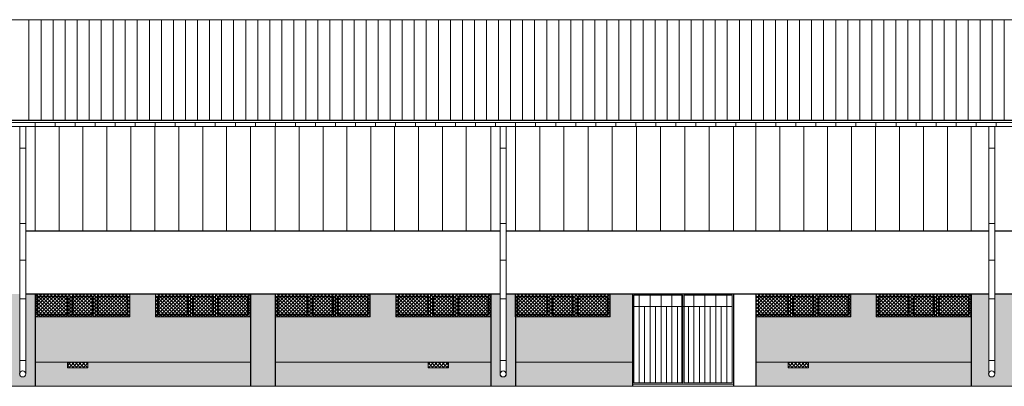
# Model space of a CAD drawing. Header units: millimetres. Extents: x -26513 to 76799, y 0 to 112149.
# Tile 75 of 98: x 56929 to 59388, y 96377 to 97292. Entities that reach past the tile are written whole.
import ezdxf

# ---------------------------------------------------------------- set-up
doc = ezdxf.new("R2010")
doc.units = ezdxf.units.MM
doc.header["$LTSCALE"] = 2
for name, color, linetype, lineweight in [('hacz  do wyłaczenia', 161, 'Continuous', 5), ('rynna-41', 22, 'Continuous', 18), ('stolarka', 6, 'Continuous', 9), ('widok', 3, 'Continuous', 13)]:
    doc.layers.add(name, color=color, linetype=linetype, lineweight=lineweight)
doc.layers.add('istn.śiany', color=2, linetype='Continuous')
pattern_1 = [(45, (-632.209, 3420.6066), (-4.49012806, 4.49012806), []), (135, (-632.209, 3420.6066), (-4.49012806, -4.49012806), [])]

msp = doc.modelspace()

# ---------------------------------------------------------------- hatches: boundary and pattern name
at = {"layer": 'hacz  do wyłaczenia', "linetype": 'Continuous'}
h = msp.add_hatch(dxfattribs=at)
h.set_pattern_fill('NET', color=256, scale=2, angle=45, style=0)
h.set_pattern_definition(pattern_1)
h.paths.add_polyline_path([(56966.9, 96607.3), (57203.9, 96607.3), (57203.9, 96550.3), (56966.9, 96550.3)])
h.paths.add_polyline_path([(56795.9, 96607.3), (56904.9, 96607.3), (56904.9, 96550.3), (56795.9, 96550.3)])
h = msp.add_hatch(dxfattribs=at)
h.set_pattern_fill('NET', color=256, scale=2, angle=45, style=0)
h.set_pattern_definition([(45, (1468.225, 3420.6066), (-4.49012806, 4.49012806), []), (135, (1468.225, 3420.6066), (-4.49012806, -4.49012806), [])])
h.paths.add_polyline_path([(57267.9, 96607.3), (57504.9, 96607.3), (57504.9, 96550.3), (57267.9, 96550.3)])
h = msp.add_hatch(dxfattribs=at)
h.set_pattern_fill('NET', color=256, scale=2, angle=45, style=0)
h.set_pattern_definition([(45, (1767.225, 3420.6066), (-4.49012806, 4.49012806), []), (135, (1767.225, 3420.6066), (-4.49012806, -4.49012806), [])])
h.paths.add_polyline_path([(57566.9, 96607.3), (57803.9, 96607.3), (57803.9, 96550.3), (57566.9, 96550.3)])
h = msp.add_hatch(dxfattribs=at)
h.set_pattern_fill('NET', color=256, scale=2, angle=45, style=0)
h.set_pattern_definition([(45, (2068.225, 3420.6066), (-4.49012806, 4.49012806), []), (135, (2068.225, 3420.6066), (-4.49012806, -4.49012806), [])])
h.paths.add_polyline_path([(57867.9, 96607.3), (58104.9, 96607.3), (58104.9, 96550.3), (57867.9, 96550.3)])
h = msp.add_hatch(dxfattribs=at)
h.set_pattern_fill('NET', color=256, scale=2, angle=45, style=0)
h.set_pattern_definition([(45, (2366.225, 3420.6066), (-4.49012806, 4.49012806), []), (135, (2366.225, 3420.6066), (-4.49012806, -4.49012806), [])])
h.paths.add_polyline_path([(58165.9, 96607.3), (58402.9, 96607.3), (58402.9, 96550.3), (58165.9, 96550.3)])
h = msp.add_hatch(dxfattribs=at)
h.set_pattern_fill('NET', color=256, scale=2, angle=45, style=0)
h.set_pattern_definition([(45, (2967.225, 3420.6066), (-4.49012806, 4.49012806), []), (135, (2967.225, 3420.6066), (-4.49012806, -4.49012806), [])])
h.paths.add_polyline_path([(58766.9, 96607.3), (59003.9, 96607.3), (59003.9, 96550.3), (58766.9, 96550.3)])
h = msp.add_hatch(dxfattribs=at)
h.set_pattern_fill('NET', color=256, scale=2, angle=45, style=0)
h.set_pattern_definition([(45, (3268.225, 3420.6066), (-4.49012806, 4.49012806), []), (135, (3268.225, 3420.6066), (-4.49012806, -4.49012806), [])])
h.paths.add_polyline_path([(59067.9, 96607.3), (59304.9, 96607.3), (59304.9, 96550.3), (59067.9, 96550.3)])
h = msp.add_hatch(dxfattribs=at)
h.set_pattern_fill('NET', color=256, scale=2, angle=45, style=0)
h.set_pattern_definition(pattern_1)
h.paths.add_polyline_path([(57098.6, 96423.3), (57098.6, 96437.3), (57047.6, 96437.3), (57047.6, 96423.3)])
h.paths.add_polyline_path([(57999.6, 96423.3), (57999.6, 96437.3), (57948.6, 96437.3), (57948.6, 96423.3)])
h = msp.add_hatch(dxfattribs=at)
h.set_pattern_fill('NET', color=256, scale=2, angle=45, style=0)
h.set_pattern_definition(pattern_1)
h.paths.add_polyline_path([(58847.6, 96437.3), (58847.6, 96423.3), (58898.6, 96423.3), (58898.6, 96437.3)])
h.paths.add_polyline_path([(59805.5, 96437.3), (59805.5, 96423.3), (59856.5, 96423.3), (59856.5, 96437.3)])
h.paths.add_polyline_path([(60405.5, 96437.3), (60405.5, 96423.3), (60456.5, 96423.3), (60456.5, 96437.3)])
h.paths.add_polyline_path([(61005.5, 96437.3), (61005.5, 96423.3), (61056.5, 96423.3), (61056.5, 96437.3)])
h.paths.add_polyline_path([(61605.5, 96437.3), (61605.5, 96423.3), (61656.5, 96423.3), (61656.5, 96437.3)])
h.paths.add_polyline_path([(62205.5, 96437.3), (62205.5, 96423.3), (62256.5, 96423.3), (62256.5, 96437.3)])
at = {"layer": 'widok'}
h = msp.add_hatch(dxfattribs=at)
h.set_pattern_fill('AR-SAND', color=256, scale=0.6, style=0)
h.paths.add_polyline_path([(56304.9, 96550.3), (56067.9, 96550.3), (56067.9, 96607.3), (56004.5, 96607.3), (56004.5, 96550.3), (55767.4, 96550.3), (55767.4, 96437.3), (56304.9, 96437.3)])
h.paths.add_polyline_path([(56304.9, 96437.3), (55767.4, 96437.3), (55767.4, 96377.3), (56304.9, 96377.3)])
h.paths.add_polyline_path([(56660.9, 96607.3), (56603.9, 96607.3), (56603.9, 96550.3), (56366.9, 96550.3), (56366.9, 96437.3), (56660.9, 96437.3), (56660.9, 96464.1)])
h.paths.add_polyline_path([(56660.9, 96437.3), (56366.9, 96437.3), (56366.9, 96377.3), (56660.9, 96377.3)])
h.paths.add_polyline_path([(56904.9, 96550.3), (56795.9, 96550.3), (56795.9, 96464.1), (56795.9, 96437.3), (56904.9, 96437.3)])
h.paths.add_polyline_path([(56904.9, 96437.3), (56795.9, 96437.3), (56795.9, 96377.3), (56904.9, 96377.3)])
h.paths.add_polyline_path([(57504.9, 96550.3), (57267.9, 96550.3), (57267.9, 96607.3), (57203.9, 96607.3), (57203.9, 96550.3), (56966.9, 96550.3), (56966.9, 96437.3), (57504.9, 96437.3)])
h.paths.add_polyline_path([(57504.9, 96437.3), (57098.6, 96437.3), (57098.6, 96423.3), (57047.6, 96423.3), (57047.6, 96437.3), (56966.9, 96437.3), (56966.9, 96377.3), (57504.9, 96377.3)])
h.paths.add_polyline_path([(56366.9, 96607.3), (56304.9, 96607.3), (56304.9, 96550.3), (56304.9, 96377.3), (56366.9, 96377.3)])
h.paths.add_polyline_path([(56928.5, 96607.3), (56904.9, 96607.3), (56904.9, 96550.3), (56904.9, 96377.3), (56966.9, 96377.3), (56966.9, 96607.3), (56943.5, 96607.3), (56943.5, 96408.4, -1.039289), (56928.3, 96407.8, -0.062876), (56928.5, 96409.7)])
h.paths.add_polyline_path([(57566.9, 96607.3), (57504.9, 96607.3), (57504.9, 96550.3), (57504.9, 96377.3), (57566.9, 96377.3)])
h.paths.add_polyline_path([(58104.9, 96550.3), (57867.9, 96550.3), (57867.9, 96607.3), (57803.9, 96607.3), (57803.9, 96550.3), (57566.9, 96550.3), (57566.9, 96437.3), (58104.9, 96437.3)])
h.paths.add_polyline_path([(58104.9, 96437.3), (57999.6, 96437.3), (57999.6, 96423.3), (57948.6, 96423.3), (57948.6, 96437.3), (57566.9, 96437.3), (57566.9, 96377.3), (58104.9, 96377.3)])
h.paths.add_polyline_path([(58128.4, 96607.3), (58104.9, 96607.3), (58104.9, 96550.3), (58104.9, 96377.3), (58166.9, 96377.3), (58166.9, 96550.3), (58165.9, 96550.3), (58165.9, 96607.3), (58143.4, 96607.3), (58143.4, 96409.3, -0.046607), (58143.6, 96407.8, -1), (58128.3, 96407.8, -0.046255), (58128.4, 96409.2)])
h.paths.add_polyline_path([(58458.9, 96607.3), (58402.9, 96607.3), (58402.9, 96550.3), (58166.9, 96550.3), (58166.9, 96437.3), (58458.9, 96437.3)])
h.paths.add_polyline_path([(58458.9, 96437.3), (58166.9, 96437.3), (58166.9, 96377.3), (58458.9, 96377.3)])
h.paths.add_polyline_path([(54379.9, 96437.3), (54207.4, 96437.3), (54207.4, 96392.3), (54351.7, 96392.3)])
h.paths.add_polyline_path([(54517.4, 96437.3), (54379.9, 96437.3), (54351.7, 96392.3), (54517.4, 96392.3)])
h.paths.add_polyline_path([(55117.4, 96536.4), (54558.7, 96377.3), (55117.4, 96377.3)])
h.paths.add_polyline_path([(55167.4, 96607.3), (55117.4, 96607.3), (55117.4, 96377.3), (55167.4, 96377.3)])
h.paths.add_polyline_path([(55705.4, 96550.3), (55468.4, 96550.3), (55468.4, 96550.3), (55468.4, 96607.3), (55404.4, 96607.3), (55404.4, 96550.3), (55167.4, 96550.3), (55167.4, 96437.3), (55705.4, 96437.3)])
h.paths.add_polyline_path([(55705.4, 96437.3), (55167.4, 96437.3), (55167.4, 96377.3), (55705.4, 96377.3)])
h = msp.add_hatch(dxfattribs=at)
h.set_pattern_fill('AR-SAND', color=256, scale=0.6, style=0)
h.paths.add_polyline_path([(61144.9, 96550.3), (60907.9, 96550.3), (60907.9, 96607.3), (60843.9, 96607.3), (60843.9, 96550.3), (60606.9, 96550.3), (60606.9, 96377.3), (61144.9, 96377.3)])
h.paths.add_polyline_path([(61005.5, 96437.3), (61056.5, 96437.3), (61056.5, 96423.3), (61005.5, 96423.3)], flags=16)
h.paths.add_polyline_path([(61206.9, 96607.3), (61144.9, 96607.3), (61144.9, 96550.3), (61144.9, 96377.3), (61206.9, 96377.3)])
h.paths.add_polyline_path([(60606.9, 96607.3), (60583.5, 96607.3), (60583.6, 96407.9, -1.000441), (60568.3, 96407.8), (60568.3, 96607.3), (60544.9, 96607.3), (60544.9, 96550.3), (60544.9, 96377.3), (60606.9, 96377.3)])
h.paths.add_polyline_path([(61744.9, 96550.3), (61507.9, 96550.3), (61507.9, 96607.3), (61443.9, 96607.3), (61443.9, 96550.3), (61206.9, 96550.3), (61206.9, 96377.3), (61744.9, 96377.3)])
h.paths.add_polyline_path([(61605.5, 96437.3), (61656.5, 96437.3), (61656.5, 96423.3), (61605.5, 96423.3)], flags=16)
h.paths.add_polyline_path([(59304.9, 96550.3), (59067.9, 96550.3), (59067.9, 96607.3), (59003.9, 96607.3), (59003.9, 96550.3), (58766.9, 96550.3), (58766.9, 96437.3), (59304.9, 96437.3)])
h.paths.add_polyline_path([(59304.9, 96437.3), (58898.6, 96437.3), (58898.6, 96423.3), (58847.6, 96423.3), (58847.6, 96437.3), (58766.9, 96437.3), (58766.9, 96377.3), (59304.9, 96377.3)])
h.paths.add_polyline_path([(59348.5, 96607.3), (59304.9, 96607.3), (59304.9, 96550.3), (59304.9, 96377.3), (59406.9, 96377.3), (59406.9, 96607.3), (59363.5, 96607.3), (59363.5, 96408.4, -1.037425), (59348.3, 96407.8, -0.063148), (59348.5, 96409.8)])
h.paths.add_polyline_path([(59944.9, 96550.3), (59707.9, 96550.3), (59707.9, 96607.3), (59643.9, 96607.3), (59643.9, 96550.3), (59406.9, 96550.3), (59406.9, 96377.3), (59944.9, 96377.3)])
h.paths.add_polyline_path([(59805.5, 96437.3), (59856.5, 96437.3), (59856.5, 96423.3), (59805.5, 96423.3)], flags=16)
h.paths.add_polyline_path([(60544.9, 96550.3), (60307.9, 96550.3), (60307.9, 96607.3), (60243.9, 96607.3), (60243.9, 96550.3), (60006.9, 96550.3), (60006.9, 96377.3), (60544.9, 96377.3)])
h.paths.add_polyline_path([(60405.5, 96437.3), (60456.5, 96437.3), (60456.5, 96423.3), (60405.5, 96423.3)], flags=16)
h.paths.add_polyline_path([(60006.9, 96607.3), (59944.9, 96607.3), (59944.9, 96550.3), (59944.9, 96377.3), (60006.9, 96377.3)])

# ---------------------------------------------------------------- linework, layer by layer
at = {"layer": 'hacz  do wyłaczenia'}
for p, q in [((56951.7, 97292.3), (56951.7, 97040.3)), ((56981.8, 97292.3), (56981.8, 97040.3)), ((57011.8, 97292.3), (57011.8, 97040.3)), ((57041.9, 97292.3), (57041.9, 97040.3)), ((57072, 97292.3), (57072, 97040.3)), ((57102.1, 97292.3), (57102.1, 97040.3)), ((57132.1, 97292.3), (57132.1, 97040.3)), ((57162.2, 97292.3), (57162.2, 97040.3)), ((57192.3, 97292.3), (57192.3, 97040.3)), ((57222.3, 97292.3), (57222.3, 97040.3)), ((57252.4, 97292.3), (57252.4, 97040.3)), ((57282.5, 97292.3), (57282.5, 97040.3)), ((57312.5, 97292.3), (57312.5, 97040.3)), ((57342.6, 97292.3), (57342.6, 97040.3)), ((57372.7, 97292.3), (57372.7, 97040.3)), ((57402.8, 97292.3), (57402.8, 97040.3)), ((57432.8, 97292.3), (57432.8, 97040.3)), ((57462.9, 97292.3), (57462.9, 97040.3)), ((57493, 97292.3), (57493, 97040.3)), ((57523, 97292.3), (57523, 97040.3)), ((57553.1, 97292.3), (57553.1, 97040.3)), ((57583.2, 97292.3), (57583.2, 97040.3)), ((57613.2, 97292.3), (57613.2, 97040.3)), ((57643.3, 97292.3), (57643.3, 97040.3)), ((57673.4, 97292.3), (57673.4, 97040.3)), ((57703.5, 97292.3), (57703.5, 97040.3)), ((57733.5, 97292.3), (57733.5, 97040.3)), ((57763.6, 97292.3), (57763.6, 97040.3)), ((57793.7, 97292.3), (57793.7, 97040.3)), ((57823.7, 97292.3), (57823.7, 97040.3)), ((57853.8, 97292.3), (57853.8, 97040.3)), ((57883.9, 97292.3), (57883.9, 97040.3)), ((57913.9, 97292.3), (57913.9, 97040.3)), ((57944, 97292.3), (57944, 97040.3)), ((57974.1, 97292.3), (57974.1, 97040.3)), ((58004.2, 97292.3), (58004.2, 97040.3)), ((58034.2, 97292.3), (58034.2, 97040.3)), ((58064.3, 97292.3), (58064.3, 97040.3)), ((58094.4, 97292.3), (58094.4, 97040.3)), ((58124.4, 97292.3), (58124.4, 97040.3)), ((58154.5, 97292.3), (58154.5, 97040.3)), ((58184.6, 97292.3), (58184.6, 97040.3)), ((58214.6, 97292.3), (58214.6, 97040.3)), ((58244.7, 97292.3), (58244.7, 97040.3)), ((58274.8, 97292.3), (58274.8, 97040.3)), ((58304.9, 97292.3), (58304.9, 97040.3)), ((58334.9, 97292.3), (58334.9, 97040.3)), ((58365, 97292.3), (58365, 97040.3)), ((58395.1, 97292.3), (58395.1, 97040.3)), ((58425.1, 97292.3), (58425.1, 97040.3)), ((58455.2, 97292.3), (58455.2, 97040.3)), ((58485.3, 97292.3), (58485.3, 97040.3)), ((58515.3, 97292.3), (58515.3, 97040.3)), ((58545.4, 97292.3), (58545.4, 97040.3)), ((58575.5, 97292.3), (58575.5, 97040.3)), ((58605.6, 97292.3), (58605.6, 97040.3)), ((58635.6, 97292.3), (58635.6, 97040.3)), ((58665.7, 97292.3), (58665.7, 97040.3)), ((58695.8, 97292.3), (58695.8, 97040.3)), ((58725.8, 97292.3), (58725.8, 97040.3)), ((58755.9, 97292.3), (58755.9, 97040.3)), ((58786, 97292.3), (58786, 97040.3)), ((58816, 97292.3), (58816, 97040.3)), ((58846.1, 97292.3), (58846.1, 97040.3)), ((58876.2, 97292.3), (58876.2, 97040.3)), ((58906.3, 97292.3), (58906.3, 97040.3)), ((58936.3, 97292.3), (58936.3, 97040.3)), ((58966.4, 97292.3), (58966.4, 97040.3)), ((58996.5, 97292.3), (58996.5, 97040.3)), ((59026.5, 97292.3), (59026.5, 97040.3)), ((59056.6, 97292.3), (59056.6, 97040.3)), ((59086.7, 97292.3), (59086.7, 97040.3)), ((59116.7, 97292.3), (59116.7, 97040.3)), ((59146.8, 97292.3), (59146.8, 97040.3)), ((59176.9, 97292.3), (59176.9, 97040.3)), ((59207, 97292.3), (59207, 97040.3)), ((59237, 97292.3), (59237, 97040.3)), ((59267.1, 97292.3), (59267.1, 97040.3)), ((59297.2, 97292.3), (59297.2, 97040.3)), ((59327.2, 97292.3), (59327.2, 97040.3)), ((59357.3, 97292.3), (59357.3, 97040.3)), ((59387.4, 97292.3), (59387.4, 97040.3)), ((56967.1, 97025.3), (56967.1, 97035.3)), ((57017.1, 97025.3), (57017.1, 97035.3)), ((57067.1, 97025.3), (57067.1, 97035.3)), ((57117.1, 97025.3), (57117.1, 97035.3)), ((57167.1, 97025.3), (57167.1, 97035.3)), ((57217.1, 97025.3), (57217.1, 97035.3)), ((57267.1, 97025.3), (57267.1, 97035.3)), ((57317.1, 97025.3), (57317.1, 97035.3)), ((57367.1, 97025.3), (57367.1, 97035.3)), ((57417.1, 97025.3), (57417.1, 97035.3)), ((57467.1, 97025.3), (57467.1, 97035.3)), ((57517.1, 97025.3), (57517.1, 97035.3)), ((57567.1, 97025.3), (57567.1, 97035.3)), ((57617.1, 97025.3), (57617.1, 97035.3)), ((57667.1, 97025.3), (57667.1, 97035.3)), ((57717.1, 97025.3), (57717.1, 97035.3)), ((57767.1, 97025.3), (57767.1, 97035.3)), ((57817.1, 97025.3), (57817.1, 97035.3)), ((57867.1, 97025.3), (57867.1, 97035.3)), ((57917.1, 97025.3), (57917.1, 97035.3)), ((57967.1, 97025.3), (57967.1, 97035.3)), ((58017.1, 97025.3), (58017.1, 97035.3)), ((58067.1, 97025.3), (58067.1, 97035.3)), ((58117.1, 97025.3), (58117.1, 97035.3)), ((58167.1, 97025.3), (58167.1, 97035.3)), ((58217.1, 97025.3), (58217.1, 97035.3)), ((58267.1, 97025.3), (58267.1, 97035.3)), ((58317.1, 97025.3), (58317.1, 97035.3)), ((58367.1, 97025.3), (58367.1, 97035.3)), ((58417.1, 97025.3), (58417.1, 97035.3)), ((58467.1, 97025.3), (58467.1, 97035.3)), ((58517.1, 97025.3), (58517.1, 97035.3)), ((58567.1, 97025.3), (58567.1, 97035.3)), ((58617.1, 97025.3), (58617.1, 97035.3)), ((58667.1, 97025.3), (58667.1, 97035.3)), ((58717.1, 97025.3), (58717.1, 97035.3)), ((58767.1, 97025.3), (58767.1, 97035.3)), ((58817.1, 97025.3), (58817.1, 97035.3)), ((58867.1, 97025.3), (58867.1, 97035.3)), ((58917.1, 97025.3), (58917.1, 97035.3)), ((58967.1, 97025.3), (58967.1, 97035.3)), ((59017.1, 97025.3), (59017.1, 97035.3)), ((59067.1, 97025.3), (59067.1, 97035.3)), ((59117.1, 97025.3), (59117.1, 97035.3)), ((59167.1, 97025.3), (59167.1, 97035.3)), ((59217.1, 97025.3), (59217.1, 97035.3)), ((59267.1, 97025.3), (59267.1, 97035.3)), ((59317.1, 97025.3), (59317.1, 97035.3)), ((59367.1, 97025.3), (59367.1, 97035.3)), ((56966.9, 97025.3), (56966.9, 96764.3)), ((57026.7, 97025.3), (57026.7, 96764.3)), ((57086.5, 97025.3), (57086.5, 96764.3)), ((57146.3, 97025.3), (57146.3, 96764.3)), ((57206.1, 97025.3), (57206.1, 96764.3)), ((57265.9, 97025.3), (57265.9, 96764.3)), ((57325.7, 97025.3), (57325.7, 96764.3)), ((57385.5, 97025.3), (57385.5, 96764.3)), ((57445.3, 97025.3), (57445.3, 96764.3)), ((57504.9, 97025.3), (57504.9, 96764.3)), ((57505.1, 97025.3), (57505.1, 96764.3)), ((57566.9, 97025.3), (57566.9, 96764.3)), ((57626.5, 97025.3), (57626.5, 96764.3)), ((57686.1, 97025.3), (57686.1, 96764.3)), ((57745.7, 97025.3), (57745.7, 96764.3)), ((57805.3, 97025.3), (57805.3, 96764.3)), ((57864.9, 97025.3), (57864.9, 96764.3)), ((57924.5, 97025.3), (57924.5, 96764.3)), ((57984.1, 97025.3), (57984.1, 96764.3)), ((58043.7, 97025.3), (58043.7, 96764.3)), ((58104.9, 97025.3), (58104.9, 96764.3)), ((58166.9, 97025.3), (58166.9, 96764.3)), ((58227.3, 97025.3), (58227.3, 96764.3)), ((58287.7, 97025.3), (58287.7, 96764.3)), ((58348.1, 97025.3), (58348.1, 96764.3)), ((58408.5, 97025.3), (58408.5, 96764.3)), ((58468.9, 97025.3), (58468.9, 96764.3)), ((58529.3, 97025.3), (58529.3, 96764.3)), ((58589.7, 97025.3), (58589.7, 96764.3)), ((58650.1, 97025.3), (58650.1, 96764.3)), ((58710.9, 97025.3), (58710.9, 96764.3)), ((58766.9, 97025.3), (58766.9, 96764.3)), ((58826.7, 97025.3), (58826.7, 96764.3)), ((58886.5, 97025.3), (58886.5, 96764.3)), ((58946.3, 97025.3), (58946.3, 96764.3)), ((59006.1, 97025.3), (59006.1, 96764.3)), ((59065.9, 97025.3), (59065.9, 96764.3)), ((59125.7, 97025.3), (59125.7, 96764.3)), ((59185.5, 97025.3), (59185.5, 96764.3)), ((59245.3, 97025.3), (59245.3, 96764.3)), ((59304.9, 97025.3), (59304.9, 96764.3)), ((56943.5, 96971.5), (56928.5, 96971.5)), ((58143.4, 96971.5), (58128.4, 96971.5)), ((59363.5, 96971.5), (59348.5, 96971.5)), ((56943.5, 96783.5), (56928.5, 96783.5)), ((58143.4, 96783.5), (58128.4, 96783.5)), ((59363.5, 96783.5), (59348.5, 96783.5)), ((56943.5, 96692.1), (56928.5, 96692.1)), ((58143.4, 96692.1), (58128.4, 96692.1)), ((59363.5, 96692.1), (59348.5, 96692.1)), ((56943.5, 96594.9), (56928.5, 96594.9)), ((58143.4, 96594.9), (58128.4, 96594.9)), ((59363.5, 96594.9), (59348.5, 96594.9)), ((56943.5, 96441.2), (56928.5, 96441.2)), ((58143.4, 96441.2), (58128.4, 96441.2)), ((59363.5, 96441.2), (59348.5, 96441.2))]:
    msp.add_line(p, q, dxfattribs=at)
at = {"layer": 'hacz  do wyłaczenia', "linetype": 'Continuous'}
for p, q in [((58461.9, 96604.3), (58461.9, 96385.3)), ((58581.9, 96604.3), (58461.9, 96604.3)), ((58475.5, 96604.3), (58475.5, 96385.3)), ((58502.9, 96604.3), (58502.9, 96385.3)), ((58530.2, 96604.3), (58530.2, 96385.3)), ((58557.6, 96604.3), (58557.6, 96385.3)), ((58581.9, 96604.3), (58581.9, 96385.3)), ((58584.9, 96607.3), (58584.9, 96382.3)), ((58584.9, 96604.3), (58584.9, 96385.3)), ((58707.9, 96604.3), (58587.9, 96604.3)), ((58587.9, 96604.3), (58587.9, 96385.3)), ((58612.2, 96604.3), (58612.2, 96385.3)), ((58639.6, 96604.3), (58639.6, 96385.3)), ((58666.9, 96604.3), (58666.9, 96385.3)), ((58694.3, 96604.3), (58694.3, 96385.3)), ((58707.9, 96604.3), (58707.9, 96385.3)), ((58707.9, 96576.3), (58461.9, 96576.3)), ((58489.2, 96576.3), (58489.2, 96385.3)), ((58516.6, 96576.3), (58516.6, 96385.3)), ((58543.9, 96576.3), (58543.9, 96385.3)), ((58571.2, 96576.3), (58571.2, 96385.3)), ((58598.6, 96576.3), (58598.6, 96385.3)), ((58625.9, 96576.3), (58625.9, 96385.3)), ((58653.3, 96576.3), (58653.3, 96385.3)), ((58680.6, 96576.3), (58680.6, 96385.3)), ((58710.9, 96382.3), (58458.9, 96382.3)), ((58581.9, 96385.3), (58461.9, 96385.3))]:
    msp.add_line(p, q, dxfattribs=at)
at = {"layer": 'hacz  do wyłaczenia'}
for points in [[(56966.9, 96607.3), (57203.9, 96607.3), (57203.9, 96550.3), (56966.9, 96550.3)], [(57267.9, 96607.3), (57504.9, 96607.3), (57504.9, 96550.3), (57267.9, 96550.3)], [(57566.9, 96607.3), (57803.9, 96607.3), (57803.9, 96550.3), (57566.9, 96550.3)], [(57867.9, 96607.3), (58104.9, 96607.3), (58104.9, 96550.3), (57867.9, 96550.3)], [(58165.9, 96607.3), (58402.9, 96607.3), (58402.9, 96550.3), (58165.9, 96550.3)], [(58766.9, 96607.3), (59003.9, 96607.3), (59003.9, 96550.3), (58766.9, 96550.3)], [(59067.9, 96607.3), (59304.9, 96607.3), (59304.9, 96550.3), (59067.9, 96550.3)]]:
    msp.add_lwpolyline(points, close=True, dxfattribs=at)
at = {"layer": 'istn.śiany'}
for p, q in [((63577.3, 97040.3), (55117.4, 97040.3)), ((58128.4, 96764.3), (56943.5, 96764.3)), ((59348.5, 96764.3), (58143.4, 96764.3)), ((60568.3, 96764.3), (59363.5, 96764.3)), ((58128.4, 96607.3), (56943.5, 96607.3)), ((56966.9, 96607.3), (56966.9, 96377.3)), ((57504.9, 96607.3), (57504.9, 96377.3)), ((57566.9, 96607.3), (57566.9, 96377.3)), ((58104.9, 96607.3), (58104.9, 96377.3)), ((58766.9, 96607.3), (58143.4, 96607.3)), ((58166.9, 96607.3), (58166.9, 96377.3)), ((58458.9, 96607.3), (58458.9, 96377.3)), ((58710.9, 96607.3), (58710.9, 96377.3)), ((59348.5, 96607.3), (58766.9, 96607.3)), ((58766.9, 96607.3), (58766.9, 96377.3)), ((59304.9, 96607.3), (59304.9, 96376.9)), ((60568.3, 96607.3), (59363.5, 96607.3))]:
    msp.add_line(p, q, dxfattribs=at)
at = {"layer": 'rynna-41'}
for p, q in [((63559.2, 97035.3), (55117.4, 97035.3)), ((63536.4, 97025.3), (55117.4, 97025.3)), ((56928.5, 97024.6), (56928.5, 96405.9)), ((56943.5, 97024.6), (56943.5, 96407.3)), ((58128.4, 97026), (58128.4, 96407.3)), ((58143.4, 97026), (58143.4, 96407.3)), ((59348.5, 97024.4), (59348.5, 96407.3)), ((59363.5, 97024.4), (59363.5, 96407.3))]:
    msp.add_line(p, q, dxfattribs=at)
for centre in [(56935.9, 96407.8), (56936.2, 96407.8), (58135.9, 96407.8), (58136.1, 96407.8), (59355.9, 96407.8), (59356.2, 96407.8)]:
    msp.add_circle(centre, 7.63, dxfattribs=at)
at = {"layer": 'stolarka'}
for p, q in [((56971.8, 96602.3), (56971.8, 96555.3)), ((57048.8, 96602.3), (56971.8, 96602.3)), ((56971.9, 96602.3), (56971.9, 96555.3)), ((57048.9, 96602.3), (56971.9, 96602.3)), ((57046.8, 96600.3), (56973.8, 96600.3)), ((56973.8, 96600.3), (56973.8, 96557.3)), ((57046.9, 96600.3), (56973.9, 96600.3)), ((56973.9, 96600.3), (56973.9, 96557.3)), ((57046.8, 96600.3), (57046.8, 96557.3)), ((57046.9, 96600.3), (57046.9, 96557.3)), ((57048.8, 96602.3), (57048.8, 96555.3)), ((57048.9, 96602.3), (57048.9, 96555.3)), ((57053.8, 96607.3), (57053.8, 96550.3)), ((57053.9, 96607.3), (57053.9, 96550.3)), ((57111.8, 96602.3), (57058.8, 96602.3)), ((57058.8, 96602.3), (57058.8, 96555.3)), ((57111.9, 96602.3), (57058.9, 96602.3)), ((57058.9, 96602.3), (57058.9, 96555.3)), ((57109.8, 96600.3), (57060.8, 96600.3)), ((57060.8, 96600.3), (57060.8, 96557.3)), ((57109.9, 96600.3), (57060.9, 96600.3)), ((57060.9, 96600.3), (57060.9, 96557.3)), ((57109.8, 96600.3), (57109.8, 96557.3)), ((57109.9, 96600.3), (57109.9, 96557.3)), ((57111.8, 96602.3), (57111.8, 96555.3)), ((57111.9, 96602.3), (57111.9, 96555.3)), ((57116.8, 96607.3), (57116.8, 96550.3)), ((57116.9, 96607.3), (57116.9, 96550.3)), ((57121.8, 96602.3), (57121.8, 96555.3)), ((57198.8, 96602.3), (57121.8, 96602.3)), ((57198.9, 96602.3), (57121.9, 96602.3)), ((57121.9, 96602.3), (57121.9, 96555.3)), ((57196.8, 96600.3), (57123.8, 96600.3)), ((57123.8, 96600.3), (57123.8, 96557.3)), ((57196.9, 96600.3), (57123.9, 96600.3)), ((57123.9, 96600.3), (57123.9, 96557.3)), ((57196.8, 96600.3), (57196.8, 96557.3)), ((57196.9, 96600.3), (57196.9, 96557.3)), ((57198.8, 96602.3), (57198.8, 96555.3)), ((57198.9, 96602.3), (57198.9, 96555.3)), ((57203.9, 96607.3), (57203.9, 96550.3)), ((57203.9, 96607.3), (57203.9, 96550.3)), ((57203.9, 96607.3), (57203.9, 96550.3)), ((57272.8, 96602.3), (57272.8, 96555.3)), ((57349.8, 96602.3), (57272.8, 96602.3)), ((57272.9, 96602.3), (57272.9, 96555.3)), ((57349.9, 96602.3), (57272.9, 96602.3)), ((57347.8, 96600.3), (57274.8, 96600.3)), ((57274.8, 96600.3), (57274.8, 96557.3)), ((57347.9, 96600.3), (57274.9, 96600.3)), ((57274.9, 96600.3), (57274.9, 96557.3)), ((57347.8, 96600.3), (57347.8, 96557.3)), ((57347.9, 96600.3), (57347.9, 96557.3)), ((57349.8, 96602.3), (57349.8, 96555.3)), ((57349.9, 96602.3), (57349.9, 96555.3)), ((57354.8, 96607.3), (57354.8, 96550.3)), ((57354.9, 96607.3), (57354.9, 96550.3)), ((57412.8, 96602.3), (57359.8, 96602.3)), ((57359.8, 96602.3), (57359.8, 96555.3)), ((57412.9, 96602.3), (57359.9, 96602.3)), ((57359.9, 96602.3), (57359.9, 96555.3)), ((57410.8, 96600.3), (57361.8, 96600.3)), ((57361.8, 96600.3), (57361.8, 96557.3)), ((57410.9, 96600.3), (57361.9, 96600.3)), ((57361.9, 96600.3), (57361.9, 96557.3)), ((57410.8, 96600.3), (57410.8, 96557.3)), ((57410.9, 96600.3), (57410.9, 96557.3)), ((57412.8, 96602.3), (57412.8, 96555.3)), ((57412.9, 96602.3), (57412.9, 96555.3)), ((57417.8, 96607.3), (57417.8, 96550.3)), ((57417.9, 96607.3), (57417.9, 96550.3)), ((57422.8, 96602.3), (57422.8, 96555.3)), ((57499.8, 96602.3), (57422.8, 96602.3)), ((57499.9, 96602.3), (57422.9, 96602.3)), ((57422.9, 96602.3), (57422.9, 96555.3)), ((57497.8, 96600.3), (57424.8, 96600.3)), ((57424.8, 96600.3), (57424.8, 96557.3)), ((57497.9, 96600.3), (57424.9, 96600.3)), ((57424.9, 96600.3), (57424.9, 96557.3)), ((57497.8, 96600.3), (57497.8, 96557.3)), ((57497.9, 96600.3), (57497.9, 96557.3)), ((57499.8, 96602.3), (57499.8, 96555.3)), ((57499.9, 96602.3), (57499.9, 96555.3)), ((57504.9, 96607.3), (57504.9, 96550.3)), ((57504.9, 96607.3), (57504.9, 96550.3)), ((57504.9, 96607.3), (57504.9, 96550.3)), ((57571.8, 96602.3), (57571.8, 96555.3)), ((57648.8, 96602.3), (57571.8, 96602.3)), ((57571.9, 96602.3), (57571.9, 96555.3)), ((57648.9, 96602.3), (57571.9, 96602.3)), ((57646.8, 96600.3), (57573.8, 96600.3)), ((57573.8, 96600.3), (57573.8, 96557.3)), ((57646.9, 96600.3), (57573.9, 96600.3)), ((57573.9, 96600.3), (57573.9, 96557.3)), ((57646.8, 96600.3), (57646.8, 96557.3)), ((57646.9, 96600.3), (57646.9, 96557.3)), ((57648.8, 96602.3), (57648.8, 96555.3)), ((57648.9, 96602.3), (57648.9, 96555.3)), ((57653.8, 96607.3), (57653.8, 96550.3)), ((57653.9, 96607.3), (57653.9, 96550.3)), ((57711.8, 96602.3), (57658.8, 96602.3)), ((57658.8, 96602.3), (57658.8, 96555.3)), ((57711.9, 96602.3), (57658.9, 96602.3)), ((57658.9, 96602.3), (57658.9, 96555.3)), ((57709.8, 96600.3), (57660.8, 96600.3)), ((57660.8, 96600.3), (57660.8, 96557.3)), ((57709.9, 96600.3), (57660.9, 96600.3)), ((57660.9, 96600.3), (57660.9, 96557.3)), ((57709.8, 96600.3), (57709.8, 96557.3)), ((57709.9, 96600.3), (57709.9, 96557.3)), ((57711.8, 96602.3), (57711.8, 96555.3)), ((57711.9, 96602.3), (57711.9, 96555.3)), ((57716.8, 96607.3), (57716.8, 96550.3)), ((57716.9, 96607.3), (57716.9, 96550.3)), ((57721.8, 96602.3), (57721.8, 96555.3)), ((57798.8, 96602.3), (57721.8, 96602.3)), ((57798.9, 96602.3), (57721.9, 96602.3)), ((57721.9, 96602.3), (57721.9, 96555.3)), ((57796.8, 96600.3), (57723.8, 96600.3)), ((57723.8, 96600.3), (57723.8, 96557.3)), ((57796.9, 96600.3), (57723.9, 96600.3)), ((57723.9, 96600.3), (57723.9, 96557.3)), ((57796.8, 96600.3), (57796.8, 96557.3)), ((57796.9, 96600.3), (57796.9, 96557.3)), ((57798.8, 96602.3), (57798.8, 96555.3)), ((57798.9, 96602.3), (57798.9, 96555.3)), ((57803.9, 96607.3), (57803.9, 96550.3)), ((57803.9, 96607.3), (57803.9, 96550.3)), ((57803.9, 96607.3), (57803.9, 96550.3)), ((57872.8, 96602.3), (57872.8, 96555.3)), ((57949.8, 96602.3), (57872.8, 96602.3)), ((57872.9, 96602.3), (57872.9, 96555.3)), ((57949.9, 96602.3), (57872.9, 96602.3)), ((57947.8, 96600.3), (57874.8, 96600.3)), ((57874.8, 96600.3), (57874.8, 96557.3)), ((57947.9, 96600.3), (57874.9, 96600.3)), ((57874.9, 96600.3), (57874.9, 96557.3)), ((57947.8, 96600.3), (57947.8, 96557.3)), ((57947.9, 96600.3), (57947.9, 96557.3)), ((57949.8, 96602.3), (57949.8, 96555.3)), ((57949.9, 96602.3), (57949.9, 96555.3)), ((57954.8, 96607.3), (57954.8, 96550.3)), ((57954.9, 96607.3), (57954.9, 96550.3)), ((58012.8, 96602.3), (57959.8, 96602.3)), ((57959.8, 96602.3), (57959.8, 96555.3)), ((58012.9, 96602.3), (57959.9, 96602.3)), ((57959.9, 96602.3), (57959.9, 96555.3)), ((58010.8, 96600.3), (57961.8, 96600.3)), ((57961.8, 96600.3), (57961.8, 96557.3)), ((58010.9, 96600.3), (57961.9, 96600.3)), ((57961.9, 96600.3), (57961.9, 96557.3)), ((58010.8, 96600.3), (58010.8, 96557.3)), ((58010.9, 96600.3), (58010.9, 96557.3)), ((58012.8, 96602.3), (58012.8, 96555.3)), ((58012.9, 96602.3), (58012.9, 96555.3)), ((58017.8, 96607.3), (58017.8, 96550.3)), ((58017.9, 96607.3), (58017.9, 96550.3)), ((58022.8, 96602.3), (58022.8, 96555.3)), ((58099.8, 96602.3), (58022.8, 96602.3)), ((58099.9, 96602.3), (58022.9, 96602.3)), ((58022.9, 96602.3), (58022.9, 96555.3)), ((58097.8, 96600.3), (58024.8, 96600.3)), ((58024.8, 96600.3), (58024.8, 96557.3)), ((58097.9, 96600.3), (58024.9, 96600.3)), ((58024.9, 96600.3), (58024.9, 96557.3)), ((58097.8, 96600.3), (58097.8, 96557.3)), ((58097.9, 96600.3), (58097.9, 96557.3)), ((58099.8, 96602.3), (58099.8, 96555.3)), ((58099.9, 96602.3), (58099.9, 96555.3)), ((58104.9, 96607.3), (58104.9, 96550.3)), ((58104.9, 96607.3), (58104.9, 96550.3)), ((58104.9, 96607.3), (58104.9, 96550.3)), ((58247.9, 96602.3), (58170.9, 96602.3)), ((58170.9, 96602.3), (58170.9, 96555.3)), ((58170.9, 96602.3), (58170.9, 96555.3)), ((58247.9, 96602.3), (58170.9, 96602.3)), ((58245.9, 96600.3), (58172.9, 96600.3)), ((58172.9, 96600.3), (58172.9, 96557.3)), ((58245.9, 96600.3), (58172.9, 96600.3)), ((58172.9, 96600.3), (58172.9, 96557.3)), ((58245.9, 96600.3), (58245.9, 96557.3)), ((58245.9, 96600.3), (58245.9, 96557.3)), ((58247.9, 96602.3), (58247.9, 96555.3)), ((58247.9, 96602.3), (58247.9, 96555.3)), ((58252.9, 96607.3), (58252.9, 96550.3)), ((58252.9, 96607.3), (58252.9, 96550.3)), ((58310.9, 96602.3), (58257.9, 96602.3)), ((58257.9, 96602.3), (58257.9, 96555.3)), ((58310.9, 96602.3), (58257.9, 96602.3)), ((58257.9, 96602.3), (58257.9, 96555.3)), ((58308.9, 96600.3), (58259.9, 96600.3)), ((58259.9, 96600.3), (58259.9, 96557.3)), ((58308.9, 96600.3), (58259.9, 96600.3)), ((58259.9, 96600.3), (58259.9, 96557.3)), ((58308.9, 96600.3), (58308.9, 96557.3)), ((58308.9, 96600.3), (58308.9, 96557.3)), ((58310.9, 96602.3), (58310.9, 96555.3)), ((58310.9, 96602.3), (58310.9, 96555.3)), ((58315.9, 96607.3), (58315.9, 96550.3)), ((58315.9, 96607.3), (58315.9, 96550.3)), ((58320.9, 96602.3), (58320.9, 96555.3)), ((58397.9, 96602.3), (58320.9, 96602.3)), ((58397.9, 96602.3), (58320.9, 96602.3)), ((58320.9, 96602.3), (58320.9, 96555.3)), ((58395.9, 96600.3), (58322.9, 96600.3)), ((58322.9, 96600.3), (58322.9, 96557.3)), ((58395.9, 96600.3), (58322.9, 96600.3)), ((58322.9, 96600.3), (58322.9, 96557.3)), ((58395.9, 96600.3), (58395.9, 96557.3)), ((58395.9, 96600.3), (58395.9, 96557.3)), ((58397.9, 96602.3), (58397.9, 96555.3)), ((58397.9, 96602.3), (58397.9, 96555.3)), ((58402.9, 96607.3), (58402.9, 96550.3)), ((58402.9, 96607.3), (58402.9, 96550.3)), ((58458.9, 96607.3), (58458.9, 96377.3)), ((58848.8, 96602.3), (58771.8, 96602.3)), ((58848.9, 96602.3), (58771.9, 96602.3)), ((58846.8, 96600.3), (58773.8, 96600.3)), ((58773.8, 96600.3), (58773.8, 96557.3)), ((58846.9, 96600.3), (58773.9, 96600.3)), ((58773.9, 96600.3), (58773.9, 96557.3)), ((58846.8, 96600.3), (58846.8, 96557.3)), ((58846.9, 96600.3), (58846.9, 96557.3)), ((58848.8, 96602.3), (58848.8, 96555.3)), ((58848.9, 96602.3), (58848.9, 96555.3)), ((58853.8, 96607.3), (58853.8, 96550.3)), ((58853.9, 96607.3), (58853.9, 96550.3)), ((58911.8, 96602.3), (58858.8, 96602.3)), ((58858.8, 96602.3), (58858.8, 96555.3)), ((58911.9, 96602.3), (58858.9, 96602.3)), ((58858.9, 96602.3), (58858.9, 96555.3)), ((58909.8, 96600.3), (58860.8, 96600.3)), ((58860.8, 96600.3), (58860.8, 96557.3)), ((58909.9, 96600.3), (58860.9, 96600.3)), ((58860.9, 96600.3), (58860.9, 96557.3)), ((58909.8, 96600.3), (58909.8, 96557.3)), ((58909.9, 96600.3), (58909.9, 96557.3)), ((58911.8, 96602.3), (58911.8, 96555.3)), ((58911.9, 96602.3), (58911.9, 96555.3)), ((58916.8, 96607.3), (58916.8, 96550.3)), ((58916.9, 96607.3), (58916.9, 96550.3)), ((58921.8, 96602.3), (58921.8, 96555.3)), ((58998.8, 96602.3), (58921.8, 96602.3)), ((58998.9, 96602.3), (58921.9, 96602.3)), ((58921.9, 96602.3), (58921.9, 96555.3)), ((58996.8, 96600.3), (58923.8, 96600.3)), ((58923.8, 96600.3), (58923.8, 96557.3)), ((58996.9, 96600.3), (58923.9, 96600.3)), ((58923.9, 96600.3), (58923.9, 96557.3)), ((58996.8, 96600.3), (58996.8, 96557.3)), ((58996.9, 96600.3), (58996.9, 96557.3)), ((58998.8, 96602.3), (58998.8, 96555.3)), ((58998.9, 96602.3), (58998.9, 96555.3)), ((59003.9, 96607.3), (59003.9, 96550.3)), ((59003.9, 96607.3), (59003.9, 96550.3)), ((59003.9, 96607.3), (59003.9, 96550.3)), ((59072.8, 96602.3), (59072.8, 96555.3)), ((59149.8, 96602.3), (59072.8, 96602.3)), ((59072.9, 96602.3), (59072.9, 96555.3)), ((59149.9, 96602.3), (59072.9, 96602.3)), ((59147.8, 96600.3), (59074.8, 96600.3)), ((59074.8, 96600.3), (59074.8, 96557.3)), ((59147.9, 96600.3), (59074.9, 96600.3)), ((59074.9, 96600.3), (59074.9, 96557.3)), ((59147.8, 96600.3), (59147.8, 96557.3)), ((59147.9, 96600.3), (59147.9, 96557.3)), ((59149.8, 96602.3), (59149.8, 96555.3)), ((59149.9, 96602.3), (59149.9, 96555.3)), ((59154.8, 96607.3), (59154.8, 96550.3)), ((59154.9, 96607.3), (59154.9, 96550.3)), ((59212.8, 96602.3), (59159.8, 96602.3)), ((59159.8, 96602.3), (59159.8, 96555.3)), ((59212.9, 96602.3), (59159.9, 96602.3)), ((59159.9, 96602.3), (59159.9, 96555.3)), ((59210.8, 96600.3), (59161.8, 96600.3)), ((59161.8, 96600.3), (59161.8, 96557.3)), ((59210.9, 96600.3), (59161.9, 96600.3)), ((59161.9, 96600.3), (59161.9, 96557.3)), ((59210.8, 96600.3), (59210.8, 96557.3)), ((59210.9, 96600.3), (59210.9, 96557.3)), ((59212.8, 96602.3), (59212.8, 96555.3)), ((59212.9, 96602.3), (59212.9, 96555.3)), ((59217.8, 96607.3), (59217.8, 96550.3)), ((59217.9, 96607.3), (59217.9, 96550.3)), ((59222.8, 96602.3), (59222.8, 96555.3)), ((59299.8, 96602.3), (59222.8, 96602.3)), ((59299.9, 96602.3), (59222.9, 96602.3)), ((59222.9, 96602.3), (59222.9, 96555.3)), ((59297.8, 96600.3), (59224.8, 96600.3)), ((59224.8, 96600.3), (59224.8, 96557.3)), ((59297.9, 96600.3), (59224.9, 96600.3)), ((59224.9, 96600.3), (59224.9, 96557.3)), ((59297.8, 96600.3), (59297.8, 96557.3)), ((59297.9, 96600.3), (59297.9, 96557.3)), ((59299.8, 96602.3), (59299.8, 96555.3)), ((59299.9, 96602.3), (59299.9, 96555.3)), ((59304.9, 96607.3), (59304.9, 96550.3)), ((59304.9, 96607.3), (59304.9, 96550.3)), ((59304.9, 96607.3), (59304.9, 96550.3)), ((57203.9, 96550.3), (56966.8, 96550.3)), ((57203.9, 96550.3), (56966.9, 96550.3)), ((57048.8, 96555.3), (56971.8, 96555.3)), ((57048.9, 96555.3), (56971.9, 96555.3)), ((57046.8, 96557.3), (56973.8, 96557.3)), ((57046.9, 96557.3), (56973.9, 96557.3)), ((57111.8, 96555.3), (57058.8, 96555.3)), ((57111.9, 96555.3), (57058.9, 96555.3)), ((57109.8, 96557.3), (57060.8, 96557.3)), ((57109.9, 96557.3), (57060.9, 96557.3)), ((57198.8, 96555.3), (57121.8, 96555.3)), ((57198.9, 96555.3), (57121.9, 96555.3)), ((57196.8, 96557.3), (57123.8, 96557.3)), ((57196.9, 96557.3), (57123.9, 96557.3)), ((57504.9, 96550.3), (57267.8, 96550.3)), ((57504.9, 96550.3), (57267.9, 96550.3)), ((57349.8, 96555.3), (57272.8, 96555.3)), ((57349.9, 96555.3), (57272.9, 96555.3)), ((57347.8, 96557.3), (57274.8, 96557.3)), ((57347.9, 96557.3), (57274.9, 96557.3)), ((57412.8, 96555.3), (57359.8, 96555.3)), ((57412.9, 96555.3), (57359.9, 96555.3)), ((57410.8, 96557.3), (57361.8, 96557.3)), ((57410.9, 96557.3), (57361.9, 96557.3)), ((57499.8, 96555.3), (57422.8, 96555.3)), ((57499.9, 96555.3), (57422.9, 96555.3)), ((57497.8, 96557.3), (57424.8, 96557.3)), ((57497.9, 96557.3), (57424.9, 96557.3)), ((57803.9, 96550.3), (57566.8, 96550.3)), ((57803.9, 96550.3), (57566.9, 96550.3)), ((57648.8, 96555.3), (57571.8, 96555.3)), ((57648.9, 96555.3), (57571.9, 96555.3)), ((57646.8, 96557.3), (57573.8, 96557.3)), ((57646.9, 96557.3), (57573.9, 96557.3)), ((57711.8, 96555.3), (57658.8, 96555.3)), ((57711.9, 96555.3), (57658.9, 96555.3)), ((57709.8, 96557.3), (57660.8, 96557.3)), ((57709.9, 96557.3), (57660.9, 96557.3)), ((57798.8, 96555.3), (57721.8, 96555.3)), ((57798.9, 96555.3), (57721.9, 96555.3)), ((57796.8, 96557.3), (57723.8, 96557.3)), ((57796.9, 96557.3), (57723.9, 96557.3)), ((58104.9, 96550.3), (57867.8, 96550.3)), ((58104.9, 96550.3), (57867.9, 96550.3)), ((57949.8, 96555.3), (57872.8, 96555.3)), ((57949.9, 96555.3), (57872.9, 96555.3)), ((57947.8, 96557.3), (57874.8, 96557.3)), ((57947.9, 96557.3), (57874.9, 96557.3)), ((58012.8, 96555.3), (57959.8, 96555.3)), ((58012.9, 96555.3), (57959.9, 96555.3)), ((58010.8, 96557.3), (57961.8, 96557.3)), ((58010.9, 96557.3), (57961.9, 96557.3)), ((58099.8, 96555.3), (58022.8, 96555.3)), ((58099.9, 96555.3), (58022.9, 96555.3)), ((58097.8, 96557.3), (58024.8, 96557.3)), ((58097.9, 96557.3), (58024.9, 96557.3)), ((58402.9, 96550.3), (58165.9, 96550.3)), ((58402.9, 96550.3), (58166.9, 96550.3)), ((58247.9, 96555.3), (58170.9, 96555.3)), ((58247.9, 96555.3), (58170.9, 96555.3)), ((58245.9, 96557.3), (58172.9, 96557.3)), ((58245.9, 96557.3), (58172.9, 96557.3)), ((58310.9, 96555.3), (58257.9, 96555.3)), ((58310.9, 96555.3), (58257.9, 96555.3)), ((58308.9, 96557.3), (58259.9, 96557.3)), ((58308.9, 96557.3), (58259.9, 96557.3)), ((58397.9, 96555.3), (58320.9, 96555.3)), ((58397.9, 96555.3), (58320.9, 96555.3)), ((58395.9, 96557.3), (58322.9, 96557.3)), ((58395.9, 96557.3), (58322.9, 96557.3)), ((59003.9, 96550.3), (58766.8, 96550.3)), ((59003.9, 96550.3), (58766.9, 96550.3)), ((58848.8, 96555.3), (58771.8, 96555.3)), ((58848.9, 96555.3), (58771.9, 96555.3)), ((58846.8, 96557.3), (58773.8, 96557.3)), ((58846.9, 96557.3), (58773.9, 96557.3)), ((58911.8, 96555.3), (58858.8, 96555.3)), ((58911.9, 96555.3), (58858.9, 96555.3)), ((58909.8, 96557.3), (58860.8, 96557.3)), ((58909.9, 96557.3), (58860.9, 96557.3)), ((58998.8, 96555.3), (58921.8, 96555.3)), ((58998.9, 96555.3), (58921.9, 96555.3)), ((58996.8, 96557.3), (58923.8, 96557.3)), ((58996.9, 96557.3), (58923.9, 96557.3)), ((59304.9, 96550.3), (59067.8, 96550.3)), ((59304.9, 96550.3), (59067.9, 96550.3)), ((59149.8, 96555.3), (59072.8, 96555.3)), ((59149.9, 96555.3), (59072.9, 96555.3)), ((59147.8, 96557.3), (59074.8, 96557.3)), ((59147.9, 96557.3), (59074.9, 96557.3)), ((59212.8, 96555.3), (59159.8, 96555.3)), ((59212.9, 96555.3), (59159.9, 96555.3)), ((59210.8, 96557.3), (59161.8, 96557.3)), ((59210.9, 96557.3), (59161.9, 96557.3)), ((59299.8, 96555.3), (59222.8, 96555.3)), ((59299.9, 96555.3), (59222.9, 96555.3)), ((59297.8, 96557.3), (59224.8, 96557.3)), ((59297.9, 96557.3), (59224.9, 96557.3)), ((58707.9, 96385.3), (58587.9, 96385.3))]:
    msp.add_line(p, q, dxfattribs=at)
for points in [[(57098.6, 96423.3), (57098.6, 96437.3), (57047.6, 96437.3), (57047.6, 96423.3)], [(57098.6, 96423.3), (57098.6, 96437.3), (57047.6, 96437.3), (57047.6, 96423.3)], [(57999.6, 96423.3), (57999.6, 96437.3), (57948.6, 96437.3), (57948.6, 96423.3)], [(57999.6, 96423.3), (57999.6, 96437.3), (57948.6, 96437.3), (57948.6, 96423.3)], [(58898.6, 96423.3), (58898.6, 96437.3), (58847.6, 96437.3), (58847.6, 96423.3)], [(58898.6, 96423.3), (58898.6, 96437.3), (58847.6, 96437.3), (58847.6, 96423.3)]]:
    msp.add_lwpolyline(points, close=True, dxfattribs=at)
at = {"layer": 'widok'}
for p, q in [((63566.4, 97292.3), (55087.4, 97292.3)), ((57504.9, 96437.3), (56966.9, 96437.3)), ((57504.9, 96437.3), (56966.9, 96437.3)), ((58104.9, 96437.3), (57566.9, 96437.3)), ((58104.9, 96437.3), (57566.9, 96437.3)), ((58458.9, 96437.3), (58166.9, 96437.3)), ((58458.9, 96437.3), (58166.9, 96437.3)), ((59304.9, 96437.3), (58766.9, 96437.3)), ((65991.4, 96377.3), (53754.3, 96377.3)), ((65991.4, 96377.1), (53754.3, 96377.1)), ((65991.4, 96376.9), (53754.3, 96376.9))]:
    msp.add_line(p, q, dxfattribs=at)

doc.saveas('drawing.dxf')
